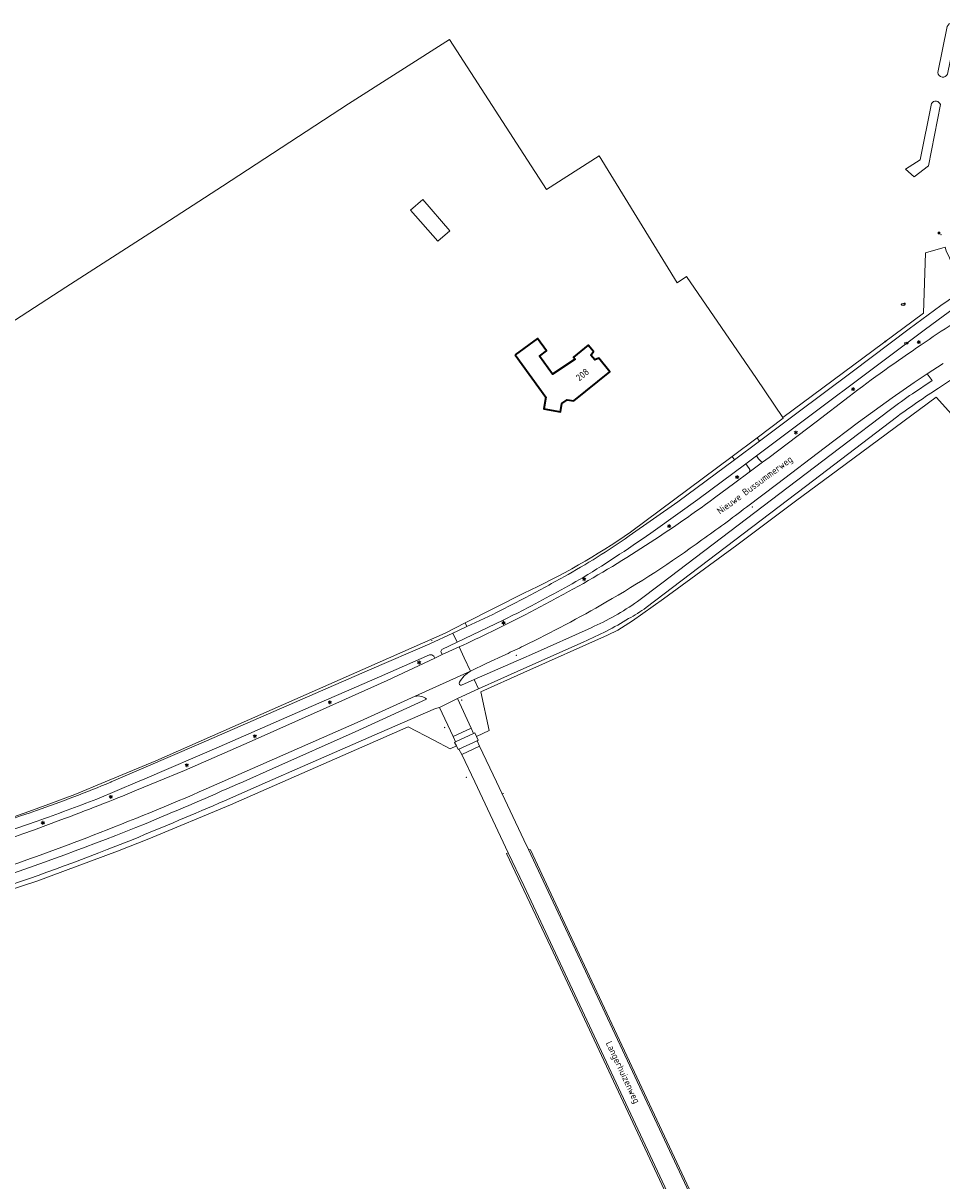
# Model space of a CAD drawing. Header units: metres. Extents: x 140853 to 145288, y 474558 to 480269.
# Tile 127 of 256: x 142367 to 142611, y 477894 to 478202. Entities that reach past the tile are written whole.
import ezdxf
from ezdxf.enums import TextEntityAlignment as Align
from ezdxf.lldxf.tags import DXFTag

# ---------------------------------------------------------------- set-up
doc = ezdxf.new("R2010")
doc.units = ezdxf.units.M
doc.header["$MEASUREMENT"] = 0
for name, color, linetype, lineweight in [('B-WE-GR-GRAS-G', 60, 'Continuous', 13), ('B-WE-GR-GRAS_KRUIDENRIJK-G', 80, 'Continuous', 18), ('B-WE-GR-HEIDE-G', 200, 'Continuous', 13), ('B-WE-IE-MEUBILAIR_WEGMEUBILAIR-S', 7, 'Continuous', 18), ('B-WE-IE-TERREINAFSCHEIDING_KUNSTMATIG_HEKWERK-G', 20, 'IE-TERREINAFSCHEIDING-KUNSTMATIG', 18), ('B-WE-KL-DATA_CAI-S', 90, 'KL-CAI-N', 18), ('B-WE-KL-ET_LS_OV_LICHTMAST-S', 190, 'Continuous', 18), ('B-WE-KL-WATER_BRANDLEIDING_PUT-S', 150, 'Continuous', 18), ('B-WE-KL-WATER_PUT-S', 170, 'Continuous', 18), ('B-WE-OG-BEBOUWING-G', 7, 'Continuous', 35), ('B-WE-OG-BEBOUWING_BIJGEBOUW-G', 7, 'Continuous', 18), ('B-WE-OG-BEBOUWING_HUISNUMMER-T18', 10, 'Continuous', 18), ('B-WE-OG-BEBOUWING_STRAATNAAM-T18', 10, 'Continuous', 18), ('B-WE-OG-TERREIN_ERF-G', 7, 'Continuous', 18), ('B-WE-OG-WATER_GREPPEL-G', 160, 'Continuous', 18), ('B-WE-VH-VERHARDING_ASFALT-G', 252, 'Continuous', 18), ('B-WE-VH-VERHARDING_BETONSTRAATSTEEN-G', 252, 'Continuous', 18), ('X-XX-XX-ALGEMEEN-S', 7, 'Continuous', 18)]:
    doc.layers.add(name, color=color, linetype=linetype, lineweight=lineweight)
doc.styles.add('NLCS-ISO', font='txt')
doc.styles.get("Standard").update_dxf_attribs({"font": 'arial.ttf'})
doc.linetypes.add('IE-TERREINAFSCHEIDING-KUNSTMATIG', pattern='A,4,[82,NLCS.shx,S=0.75,R=90,X=0,Y=0],4,-2', length=10)
tags = doc.linetypes.add('KL-CAI-N', pattern='A,4,-1,[101,NLCS.shx,S=0.5,R=0,X=0,Y=0],-1,4,-1,["C",Standard,S=1,R=0,X=-0.25,Y=-0.5],-1.5', length=12.5).pattern_tags.tags
tags[18] = DXFTag(74, 10)

# ---------------------------------------------------------------- blocks, each defined once
blk = doc.blocks.new('SIE-WEG_AFVALBAK_TYPE_01')
for radius in [0.25, 0.156]:
    blk.add_circle((0, 0), radius)
blk = doc.blocks.new('SKL-DATA_TERREINKAST-SO')
for q in [(-0.2, 0.2), (0.2, 0.2)]:
    blk.add_line((0, -0.2), q)
at = {"flags": 128}
blk.add_lwpolyline([(0.6, 0.4), (-0.6, 0.4), (-0.6, -0.4), (0.6, -0.4)], close=True, dxfattribs=at)
at = {"style": 'NLCS-ISO'}
blk.add_attdef('TYPE', text='', height=0.35, dxfattribs=at).set_placement((0, 0.7), align=Align.MIDDLE_CENTER)
blk = doc.blocks.new('B-SIE-WEG_LICHTMAST-SO')
at = {"ltscale": 0.1}
for p, q in [((-1.1, 0.6), (-2.2, 1.3)), ((0, 1.3), (0, 2.5)), ((1.1, 0.6), (2.2, 1.3)), ((-1.1, -0.6), (-2.2, -1.3)), ((0, -1.3), (0, -2.5)), ((1.1, -0.6), (2.2, -1.3))]:
    blk.add_line(p, q, dxfattribs=at)
at = {"flags": 128}
for points in [[(-1.2, 0.5), (1.2, 0.5)], [(-1.2, -0.5), (1.2, -0.5)]]:
    blk.add_lwpolyline(points, dxfattribs=at)
at = {"ltscale": 0.1}
blk.add_circle((0, 0), 1.27, dxfattribs=at)
at = {"style": 'NLCS-ISO'}
blk.add_attdef('TYPE', text='', height=1.8, dxfattribs=at).set_placement((0, 2.5), align=Align.BOTTOM_CENTER)
blk = doc.blocks.new('B-SIE-WEG_VERKEERSBORD_PAAL-SO')
blk.add_lwpolyline([(-1, -1), (1, -1), (1, 1), (-1, 1)], close=True)
at = {"flags": 128}
blk.add_lwpolyline([(-1, 1), (0, -1), (1, 1)], close=True, dxfattribs=at)
for radius in [1, 0.171]:
    blk.add_circle((0, 0), radius)
at = {"lineweight": 30, "flags": 104}
blk.add_attdef('bordgegevens', text='', height=1.8, dxfattribs=at).set_placement((2.2, 3.2), align=Align.TOP_LEFT)
blk = doc.blocks.new('SKL-WATERLEIDINGPUT-SO')
at = {"color": 0, "linetype": 'ByBlock', "lineweight": 18}
blk.add_ellipse((0, 0), major_axis=(2.5, 0), ratio=0.54, dxfattribs=at)
at = {"color": 0, "linetype": 'ByBlock', "lineweight": 18, "style": 'NLCS-ISO'}
blk.add_text('wl', height=1.8, dxfattribs=at).set_placement((0, 0), align=Align.MIDDLE_CENTER)
blk = doc.blocks.new('SIE-WEG_STRAATPOT_BRANDKRAAN-SO')
blk.add_ellipse((0, 0), major_axis=(-0.729, 0), ratio=0.685994)
at = {"style": 'NLCS-ISO'}
blk.add_text('BR', height=0.4, dxfattribs=at).set_placement((-0.3, -0.2))

msp = doc.modelspace()

# ---------------------------------------------------------------- linework, layer by layer
at = {"layer": 'B-WE-GR-GRAS-G', "ltscale": 0.2, "flags": 128}
msp.add_lwpolyline([(142615.389, 478096.141), (142609.75, 478102.41), (142583.494, 478082.989), (142572.31, 478074.746), (142556.683, 478063.029), (142537.157, 478048.73), (142528.921, 478042.825), (142525.031, 478040.414), (142522.253, 478039.022), (142500, 478029.074), (142488.549, 478023.955), (142490.802, 478013.696), (142487.365, 478012.122), (142487.839, 478011.108), (142487.541, 478010.967), (142488.219, 478009.544), (142492.748, 478000), (142500, 477984.593), (142501.24, 477981.959), (142501.756, 477981.944), (142512.81, 477958.278), (142590.022, 477793.479), (142590.022, 477793.479), (142661.432, 477831.634)], dxfattribs=at)
at = {"layer": 'B-WE-GR-GRAS_KRUIDENRIJK-G', "ltscale": 0.2, "flags": 128}
for points in [[(142610.176, 478188.789), (142612.67, 478201.086)], [(142349.492, 478113.146), (142378.15, 478131.678), (142404.16, 478148.435), (142419.783, 478158.536), (142453.351, 478180.476), (142480.236, 478197.595), (142500, 478167.044), (142506.041, 478157.706), (142520.024, 478166.629), (142540.789, 478132.835), (142543.331, 478134.492), (142561.951, 478107.361), (142568.897, 478096.981), (142606.349, 478124.812), (142606.913, 478140.859), (142612.151, 478142.311)], [(142610.87, 478180.279), (142607.69, 478163.949), (142603.846, 478161.027), (142601.611, 478163.085), (142605.465, 478165.624), (142608.484, 478180.608)]]:
    msp.add_lwpolyline(points, dxfattribs=at)
for points in [[(142612.772, 478188.363, -0.7411571), (142610.176, 478188.789)], [(142608.484, 478180.608, -0.625741), (142610.87, 478180.279)], [(142616.708, 478108.961, 0.0051618), (142610.349, 478104.84), (142610.349, 478104.84, 0.0087865), (142599.505, 478097.375), (142599.505, 478097.375), (142574.973, 478078.625), (142532.542, 478046.387), (142532.542, 478046.387, -0.032463), (142527.857, 478043.465), (142527.857, 478043.465, -0.0368446), (142515.965, 478037.285), (142515.965, 478037.285), (142505.38, 478032.54), (142500, 478030.154), (142500, 478030.154), (142493.853, 478027.427), (142487.953, 478024.743), (142482.351, 478022.194), (142485.986, 478014.293), (142486.643, 478012.888), (142486.942, 478013.028), (142487.365, 478012.122), (142490.802, 478013.696), (142488.549, 478023.955), (142500, 478029.074), (142522.253, 478039.022), (142525.031, 478040.414), (142528.921, 478042.825), (142537.157, 478048.73), (142556.683, 478063.029), (142572.31, 478074.746), (142583.494, 478082.989), (142609.75, 478102.41), (142615.389, 478096.141)], [(142338.357, 477981.492, 0.0033227), (142370.336, 477992.4), (142370.336, 477992.4, 0.0162225), (142390.077, 477999.942), (142390.077, 477999.942), (142390.212, 478000), (142390.212, 478000), (142398.854, 478003.7), (142413.479, 478009.998), (142458.908, 478029.806), (142474.969, 478036.765), (142481.113, 478039.584), (142482.449, 478040.197), (142484.861, 478041.329), (142484.371, 478042.31), (142479.1, 478039.624), (142402.078, 478005.624), (142388.547, 478000), (142380.534, 477996.679), (142373.576, 477994.061), (142368.228, 477992.09), (142355.939, 477987.79)], [(142322.692, 477972.353, 0.0202684), (142369.523, 477987.174), (142369.523, 477987.174), (142376.796, 477989.868), (142376.796, 477989.868, 0.0072426), (142396.949, 477997.752), (142396.949, 477997.752), (142402.339, 478000), (142409.653, 478003.05), (142426.879, 478010.582), (142446.608, 478019.314), (142463.617, 478027.007), (142476.293, 478032.9), (142476.055, 478033.475), (142476.055, 478033.475, 0.2567097), (142474.87, 478033.819), (142474.87, 478033.819), (142461.552, 478027.996), (142443.433, 478020.048), (142418.884, 478009.317), (142399.1, 478000.809), (142397.19, 478000), (142386.367, 477995.417), (142386.367, 477995.417, -0.0060886), (142370.478, 477989.554), (142370.478, 477989.554), (142344.333, 477980.6)], [(142358.713, 477973.824, 0.0153366), (142402.142, 477990.05), (142402.142, 477990.05, 0.0033805), (142425.262, 478000), (142425.262, 478000), (142433.243, 478003.521), (142455.098, 478013.309), (142474.137, 478021.996), (142474.137, 478021.996, 0.234357), (142471.107, 478022.788), (142471.107, 478022.788), (142456.422, 478016.199), (142419.757, 478000), (142415.484, 477998.112), (142415.484, 477998.112, -0.0104976), (142385.36, 477985.782), (142385.36, 477985.782, -0.0118711), (142358.571, 477976.098)], [(142353.998, 477968.264), (142370.42, 477973.55), (142391.842, 477981.55), (142400.177, 477984.857), (142421.934, 477993.905), (142435.818, 478000), (142469.255, 478014.678), (142476.04, 478011.089), (142480.433, 478008.766), (142482.04, 478009.576), (142481.584, 478010.522), (142481.81, 478010.628), (142481.21, 478012.038), (142481.21, 478012.038), (142477.557, 478019.756), (142476.459, 478019.52), (142461.611, 478013.034), (142441.088, 478004.097), (142431.786, 478000), (142420.342, 477994.96), (142420.342, 477994.96, -0.0031906), (142396.002, 477984.678), (142396.002, 477984.678, -0.0163067), (142359.098, 477971.15)]]:
    msp.add_lwpolyline(points, format="xyb", dxfattribs=at)
for points in [[(142613.247, 478139.499), (142612.429, 478141.35), (142612.151, 478142.311), (142606.913, 478140.859), (142606.349, 478124.812), (142568.897, 478096.981), (142568.99, 478096.843), (142562.09, 478091.596), (142562.672, 478090.732), (142572.331, 478097.926), (142587.343, 478109.154), (142602.569, 478120.58), (142611.012, 478126.843), (142614.849, 478129.483), (142614.849, 478129.483, 0.1921598), (142616.415, 478131.837), (142616.415, 478131.837), (142613.247, 478139.499)], [(142563.511, 478085.13), (142565.314, 478086.349), (142577.826, 478095.884), (142586.572, 478102.58), (142586.572, 478102.58, -0.0159803), (142605.757, 478116.321), (142605.757, 478116.321, -0.016321), (142614.302, 478122.007), (142614.302, 478122.007), (142614.889, 478122.369), (142614.889, 478122.369, 0.2352741), (142616.87, 478126.989), (142616.87, 478126.989, 0.4473054), (142616.308, 478127.444), (142616.308, 478127.444), (142606.861, 478120.483), (142561.889, 478086.784), (142562.447, 478085.994), (142563.124, 478085.274), (142563.511, 478085.13)], [(142495.194, 478033.919), (142490.193, 478031.578), (142485.773, 478029.473), (142485.773, 478029.473, 0.1307657), (142482.896, 478026.561), (142482.896, 478026.561, 0.7279215), (142483.443, 478025.763), (142483.443, 478025.763), (142486.803, 478027.237), (142500, 478033.028), (142502.012, 478033.911), (142517.892, 478041.045), (142517.892, 478041.045, 0.0496425), (142530.212, 478047.989), (142530.212, 478047.989), (142536.711, 478052.871), (142584.006, 478088.859), (142597.576, 478099.125), (142597.576, 478099.125, -0.0129275), (142603.409, 478103.336), (142603.409, 478103.336), (142608.643, 478106.866), (142607.295, 478108.585), (142603.875, 478106.299), (142598.063, 478102.219), (142589.056, 478095.72), (142579.897, 478088.83), (142567.57, 478079.405), (142559.221, 478073.123), (142559.221, 478073.123, -0.0122619), (142547.386, 478064.41), (142547.386, 478064.41, -0.0267844), (142521.837, 478047.814), (142521.837, 478047.814, -0.0181798), (142500, 478036.207), (142500, 478036.207, -0.0042001), (142495.194, 478033.919)], [(142550.782, 478075.633), (142556.131, 478079.559), (142559.924, 478082.419), (142559.924, 478082.419, 0.3792494), (142559.969, 478083.429), (142559.969, 478083.429), (142559.042, 478084.661), (142546.291, 478075.141), (142534.999, 478067.064), (142534.999, 478067.064, -0.0174068), (142515.778, 478054.418), (142515.778, 478054.418, -0.0121521), (142500, 478045.82), (142500, 478045.82, -0.0041407), (142494.501, 478043.053), (142494.501, 478043.053), (142482.232, 478037.155), (142478.165, 478035.194), (142477.933, 478034.677), (142478.239, 478033.862), (142482.796, 478035.932), (142482.796, 478035.932, 0.0107042), (142500, 478044.31), (142500, 478044.31, 0.0076291), (142510.619, 478049.943), (142510.619, 478049.943, 0.0350968), (142550.782, 478075.633)], [(142528.047, 478065.469), (142540.998, 478074.509), (142556.105, 478085.744), (142555.466, 478086.591), (142528.368, 478066.437), (142528.368, 478066.437, -0.0431818), (142500, 478050.272), (142500, 478050.272), (142484.371, 478042.31), (142484.861, 478041.329), (142491.705, 478044.543), (142491.705, 478044.543, 0.0039826), (142500, 478048.794), (142500, 478048.794, 0.0050881), (142510.662, 478054.6), (142510.662, 478054.6, 0.0263203), (142528.047, 478065.469)]]:
    msp.add_lwpolyline(points, format="xyb", close=True, dxfattribs=at)
for points in [[(142641.291, 477669.717), (142641.782, 477669.948), (142604.062, 477750), (142500, 477972.373), (142495.86, 477981.114), (142495.406, 477980.891), (142500, 477971.169), (142507.172, 477955.992), (142603.565, 477750), (142611.835, 477732.401), (142641.291, 477669.717)], [(142609.896, 477750), (142646.431, 477672.039), (142646.982, 477672.298), (142610.393, 477750), (142590.022, 477793.479), (142512.81, 477958.278), (142501.756, 477981.944), (142501.24, 477981.959), (142512.403, 477958.087), (142609.896, 477750)]]:
    msp.add_lwpolyline(points, close=True, dxfattribs=at)
at = {"layer": 'B-WE-GR-HEIDE-G', "ltscale": 0.2, "flags": 128}
msp.add_lwpolyline([(142603.565, 477750), (142507.172, 477955.992), (142500, 477971.169), (142495.406, 477980.891), (142495.86, 477981.114), (142486.914, 478000), (142483.464, 478007.303), (142482.731, 478008.695), (142482.514, 478008.592), (142482.04, 478009.576), (142480.433, 478008.766), (142476.04, 478011.089), (142469.255, 478014.678), (142435.818, 478000), (142421.934, 477993.905), (142400.177, 477984.857), (142391.842, 477981.55), (142370.42, 477973.55), (142353.998, 477968.264)], dxfattribs=at)
at = {"layer": 'B-WE-IE-TERREINAFSCHEIDING_KUNSTMATIG_HEKWERK-G', "ltscale": 0.2, "flags": 128}
for points in [[(142284.958, 478132.343), (142285.417, 478141.564), (142286.301, 478162.901), (142287.248, 478187.817), (142305.578, 478192.736), (142324.197, 478197.546), (142337.26, 478173.881), (142344.788, 478160.404), (142350.14, 478150.957), (142359.595, 478133.711), (142343.991, 478124.738), (142349.492, 478113.146), (142378.15, 478131.678), (142404.16, 478148.435), (142419.783, 478158.536), (142453.351, 478180.476), (142480.236, 478197.595), (142500, 478167.044)], [(142568.897, 478096.981), (142561.951, 478107.361), (142543.331, 478134.492), (142540.789, 478132.835), (142520.024, 478166.629), (142506.041, 478157.706), (142500, 478167.044)], [(142568.897, 478096.981), (142606.349, 478124.812), (142606.913, 478140.859), (142612.151, 478142.311)], [(142650.005, 478122.859), (142634.944, 478115.306), (142614.923, 478104.379), (142618.436, 478098.67), (142615.389, 478096.141), (142609.75, 478102.41), (142583.494, 478082.989), (142572.31, 478074.746), (142556.683, 478063.029), (142537.157, 478048.73), (142528.921, 478042.825), (142525.031, 478040.414), (142522.253, 478039.022), (142500, 478029.074)], [(142562.09, 478091.596), (142568.99, 478096.843)], [(142568.99, 478096.843), (142568.897, 478096.981)], [(142528.368, 478066.437), (142555.466, 478086.591)], [(142484.371, 478042.31), (142500, 478050.272)], [(142388.547, 478000), (142402.078, 478005.624), (142479.1, 478039.624), (142484.371, 478042.31)], [(142500, 478029.074), (142488.549, 478023.955), (142490.802, 478013.696), (142487.365, 478012.122)], [(142476.04, 478011.089), (142469.255, 478014.678), (142435.818, 478000)], [(142482.04, 478009.576), (142480.433, 478008.766), (142476.04, 478011.089)], [(142435.818, 478000), (142421.934, 477993.905), (142400.177, 477984.857), (142391.842, 477981.55), (142370.42, 477973.55), (142353.998, 477968.264), (142343.323, 477965.016), (142317.629, 477957.688), (142301.273, 477953.268), (142282.165, 477948.667), (142280.41, 477948.31), (142278.628, 477947.911)], [(142355.939, 477987.79), (142368.228, 477992.09), (142373.576, 477994.061), (142380.534, 477996.679), (142388.547, 478000)]]:
    msp.add_lwpolyline(points, dxfattribs=at)
msp.add_lwpolyline([(142500, 478050.272, 0.0431818), (142528.368, 478066.437)], format="xyb", dxfattribs=at)
at = {"layer": 'B-WE-OG-BEBOUWING-G', "ltscale": 0.2, "flags": 128}
msp.add_lwpolyline([(142497.677, 478113.66), (142505.827, 478102.37), (142505.362, 478099.289), (142509.735, 478098.524), (142510.124, 478100.75), (142511.541, 478101.741), (142513.324, 478101.43), (142522.877, 478109.147), (142519.955, 478112.764), (142518.863, 478112.333), (142517.852, 478113.585), (142518.503, 478114.561), (142517.152, 478116.234), (142513.247, 478113.079), (142513.687, 478112.534), (142507.625, 478108.508), (142504.125, 478113.356), (142506.022, 478114.726), (142503.669, 478117.985), (142497.677, 478113.66)], close=True, dxfattribs=at)
at = {"layer": 'B-WE-OG-BEBOUWING_BIJGEBOUW-G', "ltscale": 0.2, "flags": 128}
msp.add_lwpolyline([(142469.88, 478152.185), (142477.132, 478143.914), (142480.328, 478146.716), (142473.076, 478154.987), (142469.88, 478152.185)], close=True, dxfattribs=at)
at = {"layer": 'B-WE-OG-TERREIN_ERF-G', "ltscale": 0.2, "flags": 128}
msp.add_lwpolyline([(142355.939, 477987.79), (142368.228, 477992.09), (142373.576, 477994.061), (142380.534, 477996.679), (142388.547, 478000), (142402.078, 478005.624), (142479.1, 478039.624), (142484.371, 478042.31), (142500, 478050.272), (142500, 478050.272, 0.0431818), (142528.368, 478066.437), (142528.368, 478066.437), (142555.466, 478086.591), (142562.09, 478091.596), (142568.99, 478096.843), (142568.897, 478096.981), (142561.951, 478107.361), (142543.331, 478134.492), (142540.789, 478132.835), (142520.024, 478166.629), (142506.041, 478157.706), (142500, 478167.044), (142480.236, 478197.595), (142453.351, 478180.476), (142419.783, 478158.536), (142404.16, 478148.435), (142378.15, 478131.678), (142349.492, 478113.146)], format="xyb", dxfattribs=at)
msp.add_lwpolyline([(142497.677, 478113.66), (142503.669, 478117.985), (142506.022, 478114.726), (142504.125, 478113.356), (142507.625, 478108.508), (142513.687, 478112.534), (142513.247, 478113.079), (142517.152, 478116.234), (142518.503, 478114.561), (142517.852, 478113.585), (142518.863, 478112.333), (142519.955, 478112.764), (142522.877, 478109.147), (142513.324, 478101.43), (142511.541, 478101.741), (142510.124, 478100.75), (142509.735, 478098.524), (142505.362, 478099.289), (142505.827, 478102.37), (142497.677, 478113.66)], close=True, dxfattribs=at)
at = {"layer": 'B-WE-OG-WATER_GREPPEL-G', "ltscale": 0.2, "flags": 128}
for points in [[(142612.772, 478188.363), (142615.302, 478200.868), (142615.302, 478200.868, 0.7500156), (142612.67, 478201.086), (142612.67, 478201.086), (142610.176, 478188.789), (142610.176, 478188.789, 0.7411571), (142612.772, 478188.363)], [(142601.611, 478163.085), (142603.846, 478161.027), (142607.69, 478163.949), (142610.87, 478180.279), (142610.87, 478180.279, 0.625741), (142608.484, 478180.608), (142608.484, 478180.608), (142605.465, 478165.624), (142601.611, 478163.085)]]:
    msp.add_lwpolyline(points, format="xyb", close=True, dxfattribs=at)
at = {"layer": 'B-WE-VH-VERHARDING_ASFALT-G', "ltscale": 0.2, "flags": 128}
for points in [[(142614.849, 478129.483), (142611.012, 478126.843), (142602.569, 478120.58), (142587.343, 478109.154), (142572.331, 478097.926), (142562.672, 478090.732), (142556.105, 478085.744), (142540.998, 478074.509), (142528.047, 478065.469), (142528.047, 478065.469, -0.0263203), (142510.662, 478054.6), (142510.662, 478054.6, -0.0050881), (142500, 478048.794), (142500, 478048.794, -0.0039826), (142491.705, 478044.543), (142491.705, 478044.543), (142484.861, 478041.329), (142482.449, 478040.197), (142481.113, 478039.584), (142482.232, 478037.155), (142494.501, 478043.053), (142494.501, 478043.053, 0.0041407), (142500, 478045.82), (142500, 478045.82, 0.0121521), (142515.778, 478054.418), (142515.778, 478054.418, 0.0174068), (142534.999, 478067.064), (142534.999, 478067.064), (142546.291, 478075.141), (142559.042, 478084.661), (142561.889, 478086.784), (142606.861, 478120.483), (142616.308, 478127.444)], [(142614.302, 478122.007, 0.016321), (142605.757, 478116.321), (142605.757, 478116.321, 0.0159803), (142586.572, 478102.58), (142586.572, 478102.58), (142577.826, 478095.884), (142565.314, 478086.349), (142563.511, 478085.13), (142559.924, 478082.419), (142556.131, 478079.559), (142550.782, 478075.633), (142550.782, 478075.633, -0.0350968), (142510.619, 478049.943), (142510.619, 478049.943, -0.0076291), (142500, 478044.31), (142500, 478044.31, -0.0107042), (142482.796, 478035.932), (142482.796, 478035.932), (142484.124, 478033.051), (142485.773, 478029.473), (142490.193, 478031.578), (142495.194, 478033.919), (142495.194, 478033.919, 0.0042001), (142500, 478036.207), (142500, 478036.207, 0.0181798), (142521.837, 478047.814), (142521.837, 478047.814, 0.0267844), (142547.386, 478064.41), (142547.386, 478064.41, 0.0122619), (142559.221, 478073.123), (142559.221, 478073.123), (142567.57, 478079.405), (142579.897, 478088.83), (142589.056, 478095.72), (142598.063, 478102.219), (142603.875, 478106.299), (142607.295, 478108.585), (142611.628, 478111.337)], [(142611.628, 478111.337), (142607.295, 478108.585), (142608.643, 478106.866), (142603.409, 478103.336), (142603.409, 478103.336, 0.0129275), (142597.576, 478099.125), (142597.576, 478099.125), (142584.006, 478088.859), (142536.711, 478052.871), (142530.212, 478047.989), (142530.212, 478047.989, -0.0496425), (142517.892, 478041.045), (142517.892, 478041.045), (142502.012, 478033.911), (142500, 478033.028), (142486.803, 478027.237), (142487.953, 478024.743), (142487.953, 478024.743), (142493.853, 478027.427), (142500, 478030.154), (142505.38, 478032.54), (142515.965, 478037.285), (142515.965, 478037.285, 0.0368446), (142527.857, 478043.465), (142527.857, 478043.465, 0.032463), (142532.542, 478046.387), (142532.542, 478046.387), (142574.973, 478078.625), (142599.505, 478097.375), (142599.505, 478097.375, -0.0087865), (142610.349, 478104.84), (142610.349, 478104.84, -0.0051618), (142616.708, 478108.961)], [(142344.333, 477980.6), (142370.478, 477989.554), (142370.478, 477989.554, 0.0060886), (142386.367, 477995.417), (142386.367, 477995.417), (142397.19, 478000), (142399.1, 478000.809), (142418.884, 478009.317), (142443.433, 478020.048), (142461.552, 478027.996), (142474.87, 478033.819), (142474.87, 478033.819, -0.2567097), (142476.055, 478033.475), (142476.055, 478033.475), (142476.293, 478032.9), (142478.239, 478033.862), (142477.933, 478034.677), (142478.165, 478035.194), (142482.232, 478037.155), (142481.113, 478039.584), (142481.113, 478039.584), (142474.969, 478036.765), (142458.908, 478029.806), (142413.479, 478009.998), (142398.854, 478003.7), (142390.212, 478000), (142390.077, 477999.942), (142390.077, 477999.942, -0.0162225), (142370.336, 477992.4), (142370.336, 477992.4, -0.0033227), (142338.357, 477981.492)], [(142358.571, 477976.098, 0.0118711), (142385.36, 477985.782), (142385.36, 477985.782, 0.0104976), (142415.484, 477998.112), (142415.484, 477998.112), (142419.757, 478000), (142456.422, 478016.199), (142471.107, 478022.788), (142485.773, 478029.473), (142484.124, 478033.051), (142482.796, 478035.932), (142478.239, 478033.862), (142476.293, 478032.9), (142463.617, 478027.007), (142446.608, 478019.314), (142426.879, 478010.582), (142409.653, 478003.05), (142402.339, 478000), (142396.949, 477997.752), (142396.949, 477997.752, -0.0072426), (142376.796, 477989.868), (142376.796, 477989.868), (142369.523, 477987.174), (142369.523, 477987.174, -0.0202684), (142322.692, 477972.353)], [(142359.098, 477971.15, 0.0163067), (142396.002, 477984.678), (142396.002, 477984.678, 0.0031906), (142420.342, 477994.96), (142420.342, 477994.96), (142431.786, 478000), (142441.088, 478004.097), (142461.611, 478013.034), (142476.459, 478019.52), (142477.557, 478019.756), (142482.351, 478022.194), (142487.953, 478024.743), (142486.803, 478027.237), (142483.443, 478025.763), (142483.443, 478025.763, -0.7279215), (142482.896, 478026.561), (142482.896, 478026.561, -0.1307657), (142485.773, 478029.473), (142485.773, 478029.473), (142471.107, 478022.788), (142471.107, 478022.788, -0.234357), (142474.137, 478021.996), (142474.137, 478021.996), (142455.098, 478013.309), (142433.243, 478003.521), (142425.262, 478000), (142425.262, 478000, -0.0033805), (142402.142, 477990.05), (142402.142, 477990.05, -0.0153366), (142358.713, 477973.824)]]:
    msp.add_lwpolyline(points, format="xyb", dxfattribs=at)
msp.add_lwpolyline([(142559.924, 478082.419), (142563.511, 478085.13), (142563.124, 478085.274), (142562.447, 478085.994), (142561.889, 478086.784), (142559.042, 478084.661), (142559.969, 478083.429), (142559.969, 478083.429, -0.3792494), (142559.924, 478082.419)], format="xyb", close=True, dxfattribs=at)
for points in [[(142482.351, 478022.194), (142477.557, 478019.756), (142481.21, 478012.038), (142485.986, 478014.293), (142482.351, 478022.194)], [(142500, 477972.373), (142604.062, 477750), (142641.782, 477669.948), (142646.431, 477672.039), (142609.896, 477750), (142512.403, 477958.087), (142501.24, 477981.959), (142500, 477984.593), (142492.748, 478000), (142488.219, 478009.544), (142483.464, 478007.303), (142486.914, 478000), (142495.86, 477981.114), (142500, 477972.373)]]:
    msp.add_lwpolyline(points, close=True, dxfattribs=at)
at = {"layer": 'B-WE-VH-VERHARDING_BETONSTRAATSTEEN-G', "ltscale": 0.2, "flags": 128}
for points in [[(142556.105, 478085.744), (142562.672, 478090.732), (142562.09, 478091.596), (142555.466, 478086.591), (142556.105, 478085.744)], [(142481.21, 478012.038), (142481.81, 478010.628), (142486.643, 478012.888), (142485.986, 478014.293), (142481.21, 478012.038)], [(142482.04, 478009.576), (142482.514, 478008.592), (142482.731, 478008.695), (142487.541, 478010.967), (142487.839, 478011.108), (142487.365, 478012.122), (142486.942, 478013.028), (142486.643, 478012.888), (142481.81, 478010.628), (142481.584, 478010.522), (142482.04, 478009.576)], [(142482.731, 478008.695), (142483.464, 478007.303), (142488.219, 478009.544), (142487.541, 478010.967), (142482.731, 478008.695)]]:
    msp.add_lwpolyline(points, close=True, dxfattribs=at)

# ---------------------------------------------------------------- block references
at = {"layer": 'B-WE-IE-MEUBILAIR_WEGMEUBILAIR-S', "xscale": 0.2, "yscale": 0.2, "zscale": 0.2}
msp.add_blockref('B-SIE-WEG_VERKEERSBORD_PAAL-SO', (142610.479, 478146.096), dxfattribs=at)
at = {"layer": 'B-WE-KL-DATA_CAI-S', "xscale": 0.2, "yscale": 0.2, "zscale": 0.2}
msp.add_blockref('SKL-DATA_TERREINKAST-SO', (142596.205, 478117.231), dxfattribs=at)
at = {"layer": 'B-WE-KL-ET_LS_OV_LICHTMAST-S', "xscale": 0.2, "yscale": 0.2, "zscale": 0.2}
for p in [(142605.088, 478117.08), (142587.604, 478104.555), (142572.396, 478092.973), (142556.757, 478081.124), (142538.666, 478068.092), (142516.036, 478053.93), (142494.603, 478042.343), (142472.115, 478031.781), (142448.351, 478021.174), (142428.436, 478012.142), (142410.288, 478004.421), (142390.064, 477995.997), (142372.012, 477989.094)]:
    msp.add_blockref('B-SIE-WEG_LICHTMAST-SO', p, dxfattribs=at)
at = {"layer": 'B-WE-KL-WATER_BRANDLEIDING_PUT-S', "xscale": 0.2, "yscale": 0.2, "zscale": 0.2}
msp.add_blockref('SIE-WEG_STRAATPOT_BRANDKRAAN-SO', (142601.35, 478127.327), dxfattribs=at)
at = {"layer": 'B-WE-KL-WATER_PUT-S', "xscale": 0.2, "yscale": 0.2, "zscale": 0.2}
for p in [(142600.96, 478127.078), (142601.763, 478116.754)]:
    msp.add_blockref('SKL-WATERLEIDINGPUT-SO', p, dxfattribs=at)
at = {"layer": 'X-XX-XX-ALGEMEEN-S', "xscale": 0.2, "yscale": 0.2, "zscale": 0.2}
for p in [(142611.033, 478145.686), (142560.821, 478073.149), (142475.519, 478037.637), (142498.018, 478033.679), (142483.468, 478021.745), (142478.929, 478014.468), (142484.702, 478001.192), (142494.499, 477996.897)]:
    msp.add_blockref('SIE-WEG_AFVALBAK_TYPE_01', p, dxfattribs=at)

# ---------------------------------------------------------------- texts
at = {"layer": 'B-WE-OG-BEBOUWING_HUISNUMMER-T18', "style": 'NLCS-ISO'}
msp.add_text('208', height=1.8, rotation=38.9, dxfattribs=at).set_placement((142515.587, 478108.4), align=Align.MIDDLE_CENTER)
at = {"layer": 'B-WE-OG-BEBOUWING_STRAATNAAM-T18', "style": 'NLCS-ISO'}
for s, rotation, p in [('Nieuwe Bussummerweg', 36.4, (142561.428, 478079.034)), ('Langerhuizenweg', 295.2, (142526.385, 477922.706))]:
    msp.add_text(s, height=1.8, rotation=rotation, dxfattribs=at).set_placement(p, align=Align.MIDDLE_CENTER)

doc.saveas('drawing.dxf')
